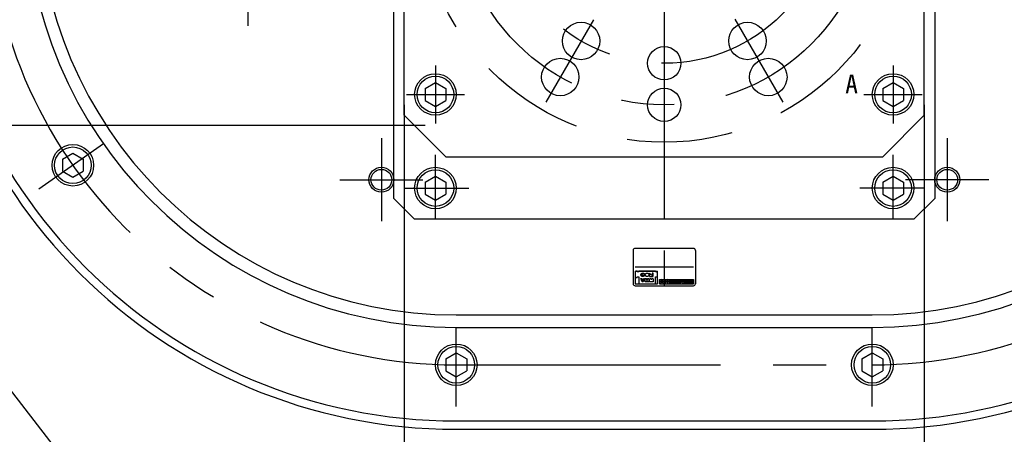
# Model space of a CAD drawing. Extents: x 0 to 564, y 0 to 400.
# Tile 4 of 10: x 94 to 213, y 265 to 315. Entities that reach past the tile are written whole.
import ezdxf

# ---------------------------------------------------------------- set-up
doc = ezdxf.new("R2010")
doc.units = 0
doc.linetypes.add('CENTER', pattern=[50.8, 31.75, -6.35, 6.35, -6.35])
doc.linetypes.add('DASHED', pattern=[19.05, 12.7, -6.35])
doc.layers.get('0').update_dxf_attribs({"linetype": 'CONTINUOUS'})
doc.layers.get('DEFPOINTS').update_dxf_attribs({"linetype": 'CONTINUOUS'})
doc.layers.add('支柱A', color=10, linetype='CONTINUOUS')
doc.styles.add('MX_DIMTXSTY_3', font='txt.sh', dxfattribs={"width": 1.1, "bigfont": 'extfont'})
doc.styles.add('MX_NOTE_STANDARD', font='txt.sh', dxfattribs={"bigfont": 'extfont'})
doc.dimstyles.new('MXDIMSTYLE', dxfattribs={"dimtxt": 3, "dimasz": 2.5, "dimexe": 1, "dimexo": 1, "dimgap": 1, "dimtad": 1, "dimdsep": 46, "dimtxsty": 'MX_NOTE_STANDARD', "dimblk1": 'OPEN30', "dimblk2": 'OPEN30', "dimsah": 1, "dimcen": 2.5, "dimadec": 0, "dimazin": 0, "dimtfac": 1, "dimtmove": 0, "dimatfit": 3, "dimldrblk": 'OPEN30', "dimfxl": 1, "dimtzin": 0, "dimarcsym": 0})

# ---------------------------------------------------------------- blocks, each defined once
blk = doc.blocks.new('_OPEN30')
at = {"color": 0, "linetype": 'ByBlock', "lineweight": -2}
for p, q in [((-1, 0.267949), (0, 0)), ((0, 0), (-1, -0.267949)), ((0, 0), (-1, 0))]:
    blk.add_line(p, q, dxfattribs=at)
blk = doc.blocks.new('*D42')
at = {"color": 22, "linetype": 'CONTINUOUS'}
for p, q in [((142.943298, 364.590236), (63.353591, 364.590236)), ((64.353591, 302.090236), (64.353591, 364.590236)), ((142.943298, 302.090236), (63.353591, 302.090236))]:
    blk.add_line(p, q, dxfattribs=at)
at = {"layer": 'DEFPOINTS', "color": 0, "linetype": 'CONTINUOUS'}
for p in [(64.353591, 364.590236), (145.443298, 364.590236), (145.443298, 302.090236)]:
    blk.add_point(p, dxfattribs=at)
at = {"color": 22, "linetype": 'CONTINUOUS', "xscale": 2.77, "yscale": 2.77, "zscale": 2.77}
for p, rotation in [((64.353591, 364.590236), 90), ((64.353591, 302.090236), 270)]:
    blk.add_blockref('_OPEN30', p, dxfattribs=dict(at, rotation=rotation))
at = {"color": 22, "linetype": 'CONTINUOUS', "insert": (61.603591, 333.340236), "char_height": 3.5, "attachment_point": 5, "rotation": 90, "line_spacing_factor": 0.72, "style": 'MX_DIMTXSTY_3'}
blk.add_mtext('\\A1;125', dxfattribs=at)
blk = doc.blocks.new('*D44')
at = {"color": 22, "linetype": 'CONTINUOUS'}
for p, q in [((140.443302, 304.590237), (140.443302, 257.402595)), ((202.943302, 304.590237), (202.943302, 257.402595)), ((202.943302, 258.402595), (140.443302, 258.402595))]:
    blk.add_line(p, q, dxfattribs=at)
at = {"layer": 'DEFPOINTS', "color": 0, "linetype": 'CONTINUOUS'}
for p in [(140.443302, 307.090237), (202.943302, 307.090237), (140.443302, 258.402595)]:
    blk.add_point(p, dxfattribs=at)
at = {"color": 22, "linetype": 'CONTINUOUS', "xscale": 2.77, "yscale": 2.77, "zscale": 2.77, "rotation": 180}
blk.add_blockref('_OPEN30', (140.443302, 258.402595), dxfattribs=at)
at = {"color": 22, "linetype": 'CONTINUOUS', "xscale": 2.77, "yscale": 2.77, "zscale": 2.77}
blk.add_blockref('_OPEN30', (202.943302, 258.402595), dxfattribs=at)
at = {"color": 22, "linetype": 'CONTINUOUS', "insert": (171.693302, 261.152595), "char_height": 3.5, "attachment_point": 5, "line_spacing_factor": 0.72, "style": 'MX_DIMTXSTY_3'}
blk.add_mtext('\\A1;125', dxfattribs=at)

msp = doc.modelspace()

# ---------------------------------------------------------------- hatches: boundary and pattern name
at = {"layer": '支柱A', "linetype": 'CONTINUOUS'}
h = msp.add_hatch(color=7, dxfattribs=at)
edge = h.paths.add_edge_path()
edge.add_arc((171.2512, 283.429), 0.1471, 101.631293, 180, ccw=False)
edge.add_arc((171.3926, 282.7416), 0.8489, 78.368707, 101.631293, ccw=False)
edge.add_arc((171.5341, 283.429), 0.1471, 0, 78.368707, ccw=False)
edge.add_line((171.6813, 283.429), (171.6813, 283.3811))
edge.add_line((171.6813, 283.3811), (171.4436, 283.3811))
edge.add_line((171.4436, 283.3811), (171.4436, 283.4807))
edge.add_line((171.4436, 283.4807), (171.3474, 283.4807))
edge.add_line((171.3474, 283.4807), (171.3474, 283.2034))
edge.add_line((171.3474, 283.2034), (171.4436, 283.2034))
edge.add_line((171.4436, 283.2034), (171.4436, 283.3166))
edge.add_line((171.4436, 283.3166), (171.6813, 283.3166))
edge.add_line((171.6813, 283.3166), (171.6813, 283.2518))
edge.add_arc((171.5341, 283.2518), 0.1471, -78.368707, 0, ccw=False)
edge.add_arc((171.3926, 283.9391), 0.8489, 258.368707, 281.631293, ccw=False)
edge.add_arc((171.2512, 283.2518), 0.1471, 180, 258.368707, ccw=False)
edge.add_line((171.104, 283.2518), (171.104, 283.429))
h = msp.add_hatch(color=7, dxfattribs=at)
edge = h.paths.add_edge_path()
edge.add_arc((171.9264, 283.4274), 0.1471, 102.245257, 180, ccw=False)
edge.add_arc((172.0753, 282.7416), 0.8489, 77.754743, 102.245257, ccw=False)
edge.add_arc((172.2241, 283.4274), 0.1471, 0, 77.754743, ccw=False)
edge.add_line((172.3713, 283.4274), (172.3713, 283.2533))
edge.add_arc((172.2241, 283.2533), 0.1471, -77.754743, 0, ccw=False)
edge.add_arc((172.0753, 283.9391), 0.8489, 257.754743, 282.245257, ccw=False)
edge.add_arc((171.9264, 283.2533), 0.1471, 180, 257.754743, ccw=False)
edge.add_line((171.7793, 283.2533), (171.7793, 283.4274))
h.paths.add_polyline_path([(172.1132, 283.4807), (172.0283, 283.4807), (172.0283, 283.2034), (172.1132, 283.2034)])
for points in [[(172.4458, 283.5769), (172.7288, 283.5769), (172.8759, 283.3719), (172.8759, 283.5769), (173.0684, 283.5769), (173.0684, 283.1038), (172.7944, 283.1038), (172.636, 283.3189), (172.636, 283.1038), (172.4458, 283.1038)], [(173.1281, 283.5769), (173.3828, 283.5769), (173.4586, 283.2396), (173.5492, 283.5769), (173.7529, 283.5769), (173.5945, 283.1038), (173.2832, 283.1038)], [(174.461, 283.5769), (174.7406, 283.5769), (174.8334, 283.3845), (174.9398, 283.5769), (175.1933, 283.5769), (175.1933, 283.1038), (174.9499, 283.1038), (174.9499, 283.2679), (174.8651, 283.1038), (174.7406, 283.1038), (174.6376, 283.2911), (174.6376, 283.1038), (174.461, 283.1038)]]:
    msp.add_hatch(color=7, dxfattribs=at).paths.add_polyline_path(points)
h = msp.add_hatch(color=7, dxfattribs=at)
edge = h.paths.add_edge_path()
edge.add_line((173.8163, 283.5769), (174.0709, 283.5769))
edge.add_line((174.0709, 283.5769), (174.0709, 283.217))
edge.add_line((174.0709, 283.217), (174.1592, 283.217))
edge.add_line((174.1592, 283.217), (174.1592, 283.5769))
edge.add_line((174.1592, 283.5769), (174.3709, 283.5769))
edge.add_line((174.3709, 283.5769), (174.3709, 283.251))
edge.add_arc((174.2351, 283.251), 0.1358, -77.524218, 0, ccw=False)
edge.add_arc((174.0798, 283.9527), 0.8546, 259.765702, 282.475782, ccw=False)
edge.add_arc((173.9521, 283.2454), 0.1358, 180, 259.765702, ccw=False)
edge.add_line((173.8163, 283.2454), (173.8163, 283.5769))

# ---------------------------------------------------------------- linework, layer by layer
at = {"layer": '支柱A', "color": 22, "linetype": 'CENTER'}
for p, q in [((171.6933, 368.3402), (171.6933, 290.8402)), ((121.6933, 314.0902), (121.6933, 345.0902)), ((163.1661, 314.8207), (157.4433, 304.9085)), ((180.1899, 314.8737), (185.9433, 304.9085)), ((137.6933, 300.5902), (137.6933, 290.5902)), ((205.6933, 300.5902), (205.6933, 290.5902)), ((104.3022, 299.9077), (96.5202, 294.4587)), ((132.6933, 295.5902), (142.6933, 295.5902)), ((210.6933, 295.5902), (200.6933, 295.5902)), ((146.6933, 268.3402), (146.6933, 277.8402)), ((196.6933, 268.3402), (196.6933, 277.8402)), ((146.6933, 273.3402), (196.6933, 273.3402))]:
    msp.add_line(p, q, dxfattribs=at)
at = {"layer": '支柱A', "color": 12, "linetype": 'CONTINUOUS'}
for p, q in [((139.1933, 293.3402), (139.1933, 365.8402)), ((204.1933, 365.8402), (204.1933, 293.3402)), ((139.1933, 293.3402), (141.6933, 290.8402)), ((201.6933, 290.8402), (204.1933, 293.3402)), ((201.6933, 290.8402), (141.6933, 290.8402))]:
    msp.add_line(p, q, dxfattribs=at)
at = {"layer": '支柱A', "color": 254, "linetype": 'CONTINUOUS'}
for p, q in [((140.4433, 303.3402), (140.4433, 355.8402)), ((202.9433, 303.3402), (202.9433, 355.8402)), ((142.9433, 306.5619), (144.1933, 307.2836)), ((142.9433, 306.5619), (142.9433, 305.1185)), ((144.1933, 307.2836), (145.4433, 306.5619)), ((145.4433, 306.5619), (145.4433, 305.1185)), ((197.9433, 306.5619), (199.1933, 307.2836)), ((197.9433, 306.5619), (197.9433, 305.1185)), ((199.1933, 307.2836), (200.4433, 306.5619)), ((200.4433, 306.5619), (200.4433, 305.1185)), ((142.9433, 305.1185), (144.1933, 304.3969)), ((144.1933, 304.3969), (145.4433, 305.1185)), ((197.9433, 305.1185), (199.1933, 304.3969)), ((199.1933, 304.3969), (200.4433, 305.1185)), ((145.4433, 298.3402), (140.4433, 303.3402)), ((197.9433, 298.3402), (202.9433, 303.3402)), ((99.366, 298.0482), (100.616, 298.7699)), ((100.616, 298.7699), (101.866, 298.0482)), ((145.4433, 298.3402), (197.9433, 298.3402)), ((99.366, 298.0482), (99.366, 296.6049)), ((101.866, 298.0482), (101.866, 296.6049)), ((99.366, 296.6049), (100.616, 295.8832)), ((100.616, 295.8832), (101.866, 296.6049)), ((142.9433, 295.3119), (144.1933, 296.0336)), ((144.1933, 296.0336), (145.4433, 295.3119)), ((197.9433, 295.3119), (199.1933, 296.0336)), ((199.1933, 296.0336), (200.4433, 295.3119)), ((142.9433, 295.3119), (142.9433, 293.8685)), ((145.4433, 295.3119), (145.4433, 293.8685)), ((197.9433, 295.3119), (197.9433, 293.8685)), ((200.4433, 295.3119), (200.4433, 293.8685)), ((142.9433, 293.8685), (144.1933, 293.1469)), ((144.1933, 293.1469), (145.4433, 293.8685)), ((197.9433, 293.8685), (199.1933, 293.1469)), ((199.1933, 293.1469), (200.4433, 293.8685)), ((167.9433, 287.0902), (167.9433, 283.0902)), ((175.1933, 287.3402), (168.1933, 287.3402)), ((175.4433, 287.0902), (175.4433, 283.0902)), ((168.1933, 282.8402), (175.1933, 282.8402)), ((146.6933, 279.3402), (196.6933, 279.3402)), ((146.6933, 277.8402), (196.6933, 277.8402)), ((145.4433, 274.0619), (146.6933, 274.7836)), ((146.6933, 274.7836), (147.9433, 274.0619)), ((195.4433, 274.0619), (196.6933, 274.7836)), ((196.6933, 274.7836), (197.9433, 274.0619)), ((145.4433, 274.0619), (145.4433, 272.6185)), ((147.9433, 274.0619), (147.9433, 272.6185)), ((195.4433, 274.0619), (195.4433, 272.6185)), ((197.9433, 274.0619), (197.9433, 272.6185)), ((145.4433, 272.6185), (146.6933, 271.8969)), ((146.6933, 271.8969), (147.9433, 272.6185)), ((195.4433, 272.6185), (196.6933, 271.8969)), ((196.6933, 271.8969), (197.9433, 272.6185)), ((146.6933, 266.5902), (196.6933, 266.5902)), ((146.6933, 265.5902), (196.6933, 265.5902))]:
    msp.add_line(p, q, dxfattribs=at)
at = {"layer": '支柱A', "color": 7, "linetype": 'CENTER'}
for p, q in [((144.1933, 309.3402), (144.1933, 302.3402)), ((199.1933, 309.3402), (199.1933, 302.3402)), ((140.6933, 305.8402), (147.6933, 305.8402)), ((195.6933, 305.8402), (202.6933, 305.8402)), ((144.1933, 290.8402), (144.1933, 298.5902)), ((199.1933, 290.8402), (199.1933, 298.5902)), ((140.4433, 294.5902), (148.1933, 294.5902)), ((202.9433, 294.5902), (195.1933, 294.5902)), ((171.6933, 287.0902), (171.6933, 282.8402)), ((175.1933, 285.0902), (168.1933, 285.0902))]:
    msp.add_line(p, q, dxfattribs=at)
at = {"layer": '支柱A', "color": 7, "linetype": 'DASHED'}
for p, q in [((168.1933, 284.5902), (168.1933, 283.0902)), ((168.1933, 284.5902), (170.8719, 284.5902)), ((170.8719, 283.0902), (170.8719, 284.5902)), ((168.1933, 283.0902), (170.8719, 283.0902)), ((171.104, 283.5905), (175.1933, 283.5905)), ((171.104, 283.0902), (171.104, 283.5905)), ((171.104, 283.0902), (175.1933, 283.0902)), ((175.1933, 283.5905), (175.1933, 283.0902)), ((175.1933, 283.0902), (175.1933, 283.5905)), ((175.1933, 283.0902), (175.1933, 283.545))]:
    msp.add_line(p, q, dxfattribs=at)
at = {"layer": '支柱A', "color": 110, "linetype": 'CONTINUOUS'}
for p, q in [((171.104, 283.429), (171.104, 283.2518)), ((171.3474, 283.4807), (171.4436, 283.4807)), ((171.3474, 283.2034), (171.3474, 283.4807)), ((171.4436, 283.2034), (171.3474, 283.2034)), ((171.4436, 283.4807), (171.4436, 283.3811)), ((171.4436, 283.3811), (171.6813, 283.3811)), ((171.6813, 283.3166), (171.4436, 283.3166)), ((171.4436, 283.3166), (171.4436, 283.2034)), ((171.6813, 283.3811), (171.6813, 283.429)), ((171.6813, 283.2518), (171.6813, 283.3166)), ((171.7793, 283.2533), (171.7793, 283.4274)), ((172.1132, 283.4807), (172.0283, 283.4807)), ((172.0283, 283.4807), (172.0283, 283.2034)), ((172.0283, 283.2034), (172.1132, 283.2034)), ((172.1132, 283.2034), (172.1132, 283.4807)), ((172.3713, 283.4274), (172.3713, 283.2533)), ((172.4458, 283.5769), (172.4458, 283.1038)), ((172.4458, 283.5769), (172.7288, 283.5769)), ((172.4458, 283.1038), (172.636, 283.1038)), ((172.7944, 283.1038), (172.636, 283.3189)), ((172.636, 283.1038), (172.636, 283.3189)), ((172.7288, 283.5769), (172.8759, 283.3719)), ((173.0684, 283.1038), (172.7944, 283.1038)), ((173.0684, 283.5769), (172.8759, 283.5769)), ((172.8759, 283.5769), (172.8759, 283.3719)), ((173.0684, 283.5769), (173.0684, 283.1038)), ((173.1281, 283.5769), (173.2832, 283.1038)), ((173.1281, 283.5769), (173.3828, 283.5769)), ((173.2832, 283.1038), (173.5945, 283.1038)), ((173.3828, 283.5769), (173.4586, 283.2396)), ((173.4586, 283.2396), (173.5492, 283.5769)), ((173.7529, 283.5769), (173.5492, 283.5769)), ((173.5945, 283.1038), (173.7529, 283.5769)), ((173.8163, 283.2454), (173.8163, 283.5769)), ((173.8163, 283.5769), (174.0709, 283.5769)), ((174.0709, 283.217), (174.0709, 283.5769)), ((174.1592, 283.217), (174.0709, 283.217)), ((174.1592, 283.5769), (174.3709, 283.5769)), ((174.1592, 283.5769), (174.1592, 283.217)), ((174.3709, 283.5769), (174.3709, 283.251)), ((174.461, 283.5769), (174.461, 283.1038)), ((174.7406, 283.5769), (174.461, 283.5769)), ((174.461, 283.1038), (174.6409, 283.1038)), ((174.6376, 283.2911), (174.7406, 283.1038)), ((174.6376, 283.1038), (174.6376, 283.2911)), ((174.7406, 283.5769), (174.8334, 283.3845)), ((174.8651, 283.1038), (174.7406, 283.1038)), ((174.8334, 283.3845), (174.9398, 283.5769)), ((174.8651, 283.1038), (174.9499, 283.2679)), ((175.1933, 283.5769), (174.9398, 283.5769)), ((174.9499, 283.1038), (174.9499, 283.2679)), ((174.9499, 283.1038), (175.1933, 283.1038)), ((175.1933, 283.1038), (175.1933, 283.5769))]:
    msp.add_line(p, q, dxfattribs=at)
at = {"layer": '支柱A', "color": 7, "linetype": 'CONTINUOUS'}
for points in [[(169.9319, 284.3759), (169.9319, 283.9473), (170.3605, 283.9473)], [(170.2394, 284.3759), (170.2394, 284.3552), (170.2394, 284.3346), (170.2394, 284.2796), (170.2394, 284.2403), (170.2394, 284.1403), (170.3605, 284.0192), (170.3605, 284.2403), (170.3605, 284.2796), (170.3605, 284.3346), (170.3605, 284.3552), (170.3605, 284.3759)], [(168.8873, 283.7331), (169.0138, 283.7331), (169.1024, 283.4544), (169.193, 283.7331), (169.3159, 283.7331), (169.1701, 283.3045), (169.0372, 283.3045)], [(169.3974, 283.7328), (169.5499, 283.7328), (169.5499, 283.5361), (169.6729, 283.5361), (169.6729, 283.7328), (169.8255, 283.7328), (169.8255, 283.3048), (169.3974, 283.3048)]]:
    msp.add_lwpolyline(points, close=True, dxfattribs=at)
at = {"layer": '支柱A', "color": 7, "linetype": 'DASHED'}
msp.add_circle((171.6933, 329.5902), 29.5, dxfattribs=at)
at = {"layer": '支柱A', "color": 22, "linetype": 'CENTER'}
for radius in [25, 20]:
    msp.add_circle((171.6933, 329.5902), radius, dxfattribs=at)
at = {"layer": '支柱A', "color": 254, "linetype": 'CONTINUOUS'}
for centre, radius in [((161.6933, 312.2697), 2.25), ((181.6933, 312.2697), 2.25), ((171.6933, 309.5902), 2), ((159.1933, 307.9396), 2.25), ((184.1933, 307.9396), 2.25), ((144.1933, 305.8402), 2.5), ((144.1933, 305.8402), 2.2), ((199.1933, 305.8402), 2.5), ((199.1933, 305.8402), 2.2), ((171.6933, 304.5902), 2), ((100.616, 297.3266), 2.5), ((100.616, 297.3266), 2.2), ((144.1933, 294.5902), 2.5), ((199.1933, 294.5902), 2.5), ((137.6933, 295.5902), 1.25), ((144.1933, 294.5902), 2.2), ((199.1933, 294.5902), 2.2), ((205.6933, 295.5902), 1.25), ((146.6933, 273.3402), 2.5), ((196.6933, 273.3402), 2.5), ((146.6933, 273.3402), 2.2), ((196.6933, 273.3402), 2.2)]:
    msp.add_circle(centre, radius, dxfattribs=at)
at = {"layer": '支柱A', "color": 7, "linetype": 'CONTINUOUS'}
for centre in [(137.6933, 295.5902), (205.6933, 295.5902)]:
    msp.add_circle(centre, 1.5, dxfattribs=at)
at = {"layer": '支柱A', "color": 254, "linetype": 'CONTINUOUS'}
for centre, radius, start, end in [((146.6933, 329.5902), 64, 90, 270), ((196.6933, 329.5902), 64, 270, 90), ((146.6933, 329.5902), 63, 90, 270), ((196.6933, 329.5902), 63, 270, 90), ((146.6933, 329.5902), 51.75, 90, 270), ((196.6933, 329.5902), 51.75, 270, 90), ((146.6933, 329.5902), 50.25, 90, 270), ((196.6933, 329.5902), 50.25, 270, 90), ((168.1933, 287.0902), 0.25, 90, 180), ((175.1933, 287.0902), 0.25, 0, 90), ((168.1933, 283.0902), 0.25, 180, 270), ((175.1933, 283.0902), 0.25, 270, 0)]:
    msp.add_arc(centre, radius, start, end, dxfattribs=at)
at = {"layer": '支柱A', "color": 22, "linetype": 'CENTER'}
for centre, start, end in [((146.6933, 329.5902), 90, 270), ((196.6933, 329.5902), 270, 90)]:
    msp.add_arc(centre, 56.25, start, end, dxfattribs=at)
at = {"layer": '支柱A', "color": 110, "linetype": 'CONTINUOUS'}
for centre, radius, start, end in [((171.2512, 283.429), 0.1471, 101.631293, 180), ((171.2512, 283.2518), 0.1471, 180, 258.368707), ((171.3926, 282.7416), 0.8489, 78.368707, 101.631293), ((171.3926, 283.9391), 0.8489, 258.368707, 281.631293), ((171.5341, 283.429), 0.1471, 0, 78.368707), ((171.5341, 283.2518), 0.1471, 281.631293, 0), ((171.9264, 283.4274), 0.1471, 102.245257, 180), ((171.9264, 283.2533), 0.1471, 180, 257.754743), ((172.0753, 282.7416), 0.8489, 77.754743, 102.245257), ((172.0753, 283.9391), 0.8489, 257.754743, 282.245257), ((172.2241, 283.4274), 0.1471, 0, 77.754743), ((172.2241, 283.2533), 0.1471, 282.245257, 0), ((173.9521, 283.2454), 0.1358, 180, 259.765703), ((174.0798, 283.9527), 0.8546, 259.765703, 282.475783), ((174.2351, 283.251), 0.1358, 282.475783, 0)]:
    msp.add_arc(centre, radius, start, end, dxfattribs=at)
at = {"layer": '支柱A', "color": 7, "linetype": 'CONTINUOUS'}
for points, start_tangent, end_tangent in [([(168.3151, 284.5902), (168.3018, 284.5895), (168.2889, 284.5874), (168.2766, 284.584), (168.2648, 284.5794), (168.2536, 284.5736), (168.2431, 284.5667), (168.2335, 284.5589), (168.2247, 284.55), (168.2168, 284.5404), (168.2099, 284.5299), (168.2041, 284.5188), (168.1995, 284.507), (168.1961, 284.4946), (168.194, 284.4817), (168.1933, 284.4685)], (-0.70710678, -0.70710678), (-0.70710678, -0.70710678)), ([(168.1933, 284.4685), (168.1933, 284.462), (168.1933, 284.4437), (168.1933, 284.4155), (168.1933, 284.379), (168.1933, 284.3363), (168.1933, 284.289), (168.1933, 284.239), (168.1933, 284.1881), (168.1933, 284.1381), (168.1933, 284.0908), (168.1933, 284.0481), (168.1933, 284.0117), (168.1933, 283.9834), (168.1933, 283.9651), (168.1933, 283.9586)], (0, -1), (0, -1)), ([(168.4368, 284.5902), (168.4353, 284.5902), (168.4309, 284.5902), (168.4241, 284.5902), (168.4155, 284.5902), (168.4052, 284.5902), (168.394, 284.5902), (168.382, 284.5902), (168.3699, 284.5902), (168.3579, 284.5902), (168.3466, 284.5902), (168.3364, 284.5902), (168.3277, 284.5902), (168.321, 284.5902), (168.3166, 284.5902), (168.3151, 284.5902)], (-1, 0), (-1, 0)), ([(168.4368, 284.5179), (168.4368, 284.5189), (168.4368, 284.5214), (168.4368, 284.5255), (168.4368, 284.5306), (168.4368, 284.5367), (168.4368, 284.5434), (168.4368, 284.5505), (168.4368, 284.5577), (168.4368, 284.5648), (168.4368, 284.5715), (168.4368, 284.5775), (168.4368, 284.5827), (168.4368, 284.5867), (168.4368, 284.5893), (168.4368, 284.5902)], (0, 1), (0, 1)), ([(168.6194, 284.5179), (168.6171, 284.5179), (168.6106, 284.5179), (168.6004, 284.5179), (168.5874, 284.5179), (168.5721, 284.5179), (168.5552, 284.5179), (168.5372, 284.5179), (168.519, 284.5179), (168.5011, 284.5179), (168.4842, 284.5179), (168.4688, 284.5179), (168.4558, 284.5179), (168.4457, 284.5179), (168.4391, 284.5179), (168.4368, 284.5179)], (-1, 0), (-1, 0)), ([(170.6284, 284.5902), (170.6028, 284.5902), (170.5307, 284.5902), (170.4194, 284.5902), (170.276, 284.5902), (170.1075, 284.5902), (169.9212, 284.5902), (169.7242, 284.5902), (169.5236, 284.5902), (169.3266, 284.5902), (169.1403, 284.5902), (168.9718, 284.5902), (168.8284, 284.5902), (168.7171, 284.5902), (168.645, 284.5902), (168.6194, 284.5902)], (-1, 0), (-1, 0)), ([(168.6194, 284.5902), (168.6194, 284.5893), (168.6194, 284.5867), (168.6194, 284.5827), (168.6194, 284.5775), (168.6194, 284.5715), (168.6194, 284.5648), (168.6194, 284.5577), (168.6194, 284.5505), (168.6194, 284.5434), (168.6194, 284.5367), (168.6194, 284.5306), (168.6194, 284.5255), (168.6194, 284.5214), (168.6194, 284.5189), (168.6194, 284.5179)], (0, -1), (0, -1)), ([(169.2987, 284.0777), (169.2941, 284.0676), (169.289, 284.0579), (169.2835, 284.0484), (169.2775, 284.0393), (169.271, 284.0305), (169.2642, 284.022), (169.2569, 284.014), (169.2492, 284.0063), (169.2411, 283.999), (169.2327, 283.9921), (169.2239, 283.9856), (169.2147, 283.9796), (169.2053, 283.9741), (169.1955, 283.969), (169.1855, 283.9644), (169.1635, 283.9564), (169.1412, 283.9509), (169.1189, 283.9479), (169.0966, 283.9473), (169.0745, 283.949), (169.0529, 283.9529), (169.0318, 283.959), (169.0114, 283.9672), (168.992, 283.9774), (168.9737, 283.9896), (168.9566, 284.0037), (168.941, 284.0196), (168.927, 284.0373), (168.9148, 284.0567), (168.9045, 284.0777), (168.8965, 284.0997), (168.891, 284.1219), (168.888, 284.1443), (168.8874, 284.1666), (168.889, 284.1887), (168.893, 284.2103), (168.899, 284.2314), (168.9072, 284.2518), (168.9175, 284.2712), (168.9297, 284.2895), (168.9438, 284.3066), (168.9597, 284.3222), (168.9774, 284.3362), (168.9967, 284.3485), (169.0177, 284.3588), (169.0232, 284.361), (169.0286, 284.3631), (169.0341, 284.365), (169.0397, 284.3668), (169.0452, 284.3684), (169.0508, 284.3698), (169.0563, 284.3711), (169.0619, 284.3722), (169.0675, 284.3732), (169.0731, 284.374), (169.0787, 284.3747), (169.0843, 284.3752), (169.0899, 284.3756), (169.0955, 284.3759), (169.101, 284.3759), (169.1177, 284.3753), (169.1341, 284.3734), (169.1503, 284.3703), (169.1662, 284.3659), (169.1817, 284.3604), (169.1967, 284.3536), (169.2111, 284.3458), (169.225, 284.3368), (169.2382, 284.3267), (169.2506, 284.3157), (169.2621, 284.3035), (169.2728, 284.2904), (169.2825, 284.2764), (169.2912, 284.2614), (169.2987, 284.2455)], (-0.09731599, -0.99525353), (-0.09731599, -0.99525353)), ([(169.18, 284.2213), (169.1747, 284.2323), (169.1686, 284.2423), (169.1618, 284.2513), (169.1545, 284.2592), (169.1467, 284.2659), (169.1384, 284.2715), (169.1298, 284.276), (169.1209, 284.2792), (169.1118, 284.2812), (169.1025, 284.282), (169.0932, 284.2815), (169.0839, 284.2797), (169.0747, 284.2766), (169.0656, 284.2721), (169.0568, 284.2662), (169.0485, 284.259), (169.041, 284.2509), (169.0343, 284.242), (169.0284, 284.2322), (169.0234, 284.2218), (169.0192, 284.2107), (169.0158, 284.1992), (169.0134, 284.1873), (169.0119, 284.1752), (169.0113, 284.1628), (169.0117, 284.1504), (169.013, 284.138), (169.0154, 284.1257), (169.0188, 284.1136), (169.0232, 284.1019), (169.0285, 284.0909), (169.0346, 284.0808), (169.0413, 284.0719), (169.0486, 284.064), (169.0565, 284.0573), (169.0647, 284.0517), (169.0734, 284.0472), (169.0823, 284.044), (169.0914, 284.0419), (169.1007, 284.0412), (169.11, 284.0417), (169.1193, 284.0435), (169.1285, 284.0466), (169.1375, 284.0511), (169.1463, 284.057), (169.1491, 284.0592), (169.1518, 284.0615), (169.1545, 284.064), (169.157, 284.0666), (169.1595, 284.0692), (169.1619, 284.072), (169.1643, 284.0749), (169.1665, 284.078), (169.1687, 284.0811), (169.1708, 284.0843), (169.1728, 284.0876), (169.1748, 284.0911), (169.1766, 284.0946), (169.1783, 284.0982), (169.18, 284.1019)], (0.21146728, 0.97738508), (0.21146728, 0.97738508)), ([(169.2987, 284.2455), (169.2972, 284.2452), (169.2929, 284.2443), (169.2864, 284.243), (169.2779, 284.2412), (169.2679, 284.2392), (169.2569, 284.237), (169.2453, 284.2346), (169.2334, 284.2322), (169.2218, 284.2298), (169.2108, 284.2276), (169.2008, 284.2255), (169.1923, 284.2238), (169.1858, 284.2225), (169.1815, 284.2216), (169.18, 284.2213)], (-0.97982848, -0.19984032), (-0.97982848, -0.19984032)), ([(169.18, 284.1019), (169.1815, 284.1016), (169.1858, 284.1007), (169.1923, 284.0994), (169.2008, 284.0976), (169.2108, 284.0956), (169.2218, 284.0934), (169.2334, 284.091), (169.2453, 284.0886), (169.2569, 284.0862), (169.2679, 284.084), (169.2779, 284.0819), (169.2864, 284.0802), (169.2929, 284.0789), (169.2972, 284.078), (169.2987, 284.0777)], (0.97982848, -0.19984032), (0.97982848, -0.19984032)), ([(169.8379, 284.1616), (169.8367, 284.1849), (169.833, 284.2075), (169.827, 284.2292), (169.8189, 284.25), (169.8087, 284.2696), (169.7966, 284.288), (169.7828, 284.305), (169.7673, 284.3205), (169.7503, 284.3343), (169.7319, 284.3464), (169.7123, 284.3566), (169.6915, 284.3647), (169.6698, 284.3707), (169.6472, 284.3744), (169.6239, 284.3756), (169.6006, 284.3744), (169.578, 284.3707), (169.5562, 284.3647), (169.5355, 284.3566), (169.5159, 284.3464), (169.4975, 284.3343), (169.4805, 284.3205), (169.465, 284.305), (169.4511, 284.288), (169.4391, 284.2696), (169.4289, 284.25), (169.4208, 284.2292), (169.4148, 284.2075), (169.4111, 284.1849), (169.4098, 284.1616), (169.4111, 284.1383), (169.4148, 284.1157), (169.4208, 284.0939), (169.4289, 284.0732), (169.4391, 284.0536), (169.4511, 284.0352), (169.465, 284.0182), (169.4805, 284.0027), (169.4975, 283.9888), (169.5159, 283.9768), (169.5355, 283.9666), (169.5562, 283.9585), (169.578, 283.9525), (169.6006, 283.9488), (169.6239, 283.9475), (169.6472, 283.9488), (169.6698, 283.9525), (169.6915, 283.9585), (169.7123, 283.9666), (169.7319, 283.9768), (169.7503, 283.9888), (169.7673, 284.0027), (169.7828, 284.0182), (169.7966, 284.0352), (169.8087, 284.0536), (169.8189, 284.0732), (169.827, 284.0939), (169.833, 284.1157), (169.8367, 284.1383), (169.8379, 284.1616)], (0, 1), (0, 1)), ([(170.6284, 284.5179), (170.6284, 284.5189), (170.6284, 284.5214), (170.6284, 284.5255), (170.6284, 284.5306), (170.6284, 284.5367), (170.6284, 284.5434), (170.6284, 284.5505), (170.6284, 284.5577), (170.6284, 284.5648), (170.6284, 284.5715), (170.6284, 284.5775), (170.6284, 284.5827), (170.6284, 284.5867), (170.6284, 284.5893), (170.6284, 284.5902)], (0, 1), (0, 1)), ([(170.7501, 284.5179), (170.7486, 284.5179), (170.7442, 284.5179), (170.7374, 284.5179), (170.7288, 284.5179), (170.7185, 284.5179), (170.7072, 284.5179), (170.6953, 284.5179), (170.6832, 284.5179), (170.6712, 284.5179), (170.6599, 284.5179), (170.6497, 284.5179), (170.641, 284.5179), (170.6343, 284.5179), (170.6299, 284.5179), (170.6284, 284.5179)], (-1, 0), (-1, 0)), ([(170.8719, 284.3962), (170.8711, 284.4095), (170.8691, 284.4223), (170.8657, 284.4347), (170.861, 284.4465), (170.8552, 284.4576), (170.8484, 284.4681), (170.8405, 284.4778), (170.8317, 284.4866), (170.822, 284.4944), (170.8116, 284.5013), (170.8004, 284.5071), (170.7886, 284.5117), (170.7762, 284.5151), (170.7634, 284.5172), (170.7501, 284.5179)], (-0.70710678, 0.70710678), (-0.70710678, 0.70710678)), ([(170.7501, 283.9092), (170.7634, 283.9099), (170.7762, 283.912), (170.7886, 283.9154), (170.8004, 283.92), (170.8116, 283.9258), (170.822, 283.9327), (170.8317, 283.9405), (170.8405, 283.9494), (170.8484, 283.959), (170.8552, 283.9695), (170.861, 283.9806), (170.8657, 283.9924), (170.8691, 284.0048), (170.8711, 284.0177), (170.8719, 284.0309)], (0.70710678, 0.70710678), (0.70710678, 0.70710678)), ([(170.8719, 284.0309), (170.8719, 284.0356), (170.8719, 284.0487), (170.8719, 284.0689), (170.8719, 284.095), (170.8719, 284.1256), (170.8719, 284.1595), (170.8719, 284.1953), (170.8719, 284.2318), (170.8719, 284.2676), (170.8719, 284.3015), (170.8719, 284.3321), (170.8719, 284.3582), (170.8719, 284.3784), (170.8719, 284.3915), (170.8719, 284.3962)], (0, 1), (0, 1)), ([(168.1933, 283.9586), (168.194, 283.9454), (168.1961, 283.9325), (168.1995, 283.9202), (168.2041, 283.9084), (168.2099, 283.8972), (168.2168, 283.8867), (168.2247, 283.8771), (168.2335, 283.8683), (168.2431, 283.8604), (168.2536, 283.8535), (168.2648, 283.8477), (168.2766, 283.8431), (168.2889, 283.8397), (168.3018, 283.8376), (168.3151, 283.8369)], (0.70710678, -0.70710678), (0.70710678, -0.70710678)), ([(168.3151, 283.8369), (168.3166, 283.8369), (168.321, 283.8369), (168.3277, 283.8369), (168.3364, 283.8369), (168.3466, 283.8369), (168.3579, 283.8369), (168.3699, 283.8369), (168.382, 283.8369), (168.394, 283.8369), (168.4052, 283.8369), (168.4155, 283.8369), (168.4241, 283.8369), (168.4309, 283.8369), (168.4353, 283.8369), (168.4368, 283.8369)], (1, 0), (1, 0)), ([(168.4368, 283.8369), (168.4368, 283.8378), (168.4368, 283.8404), (168.4368, 283.8444), (168.4368, 283.8496), (168.4368, 283.8556), (168.4368, 283.8623), (168.4368, 283.8694), (168.4368, 283.8766), (168.4368, 283.8837), (168.4368, 283.8904), (168.4368, 283.8965), (168.4368, 283.9017), (168.4368, 283.9057), (168.4368, 283.9083), (168.4368, 283.9092)], (0, 1), (0, 1)), ([(168.4368, 283.9092), (168.4391, 283.9092), (168.4457, 283.9092), (168.4558, 283.9092), (168.4688, 283.9092), (168.4842, 283.9092), (168.5011, 283.9092), (168.519, 283.9092), (168.5372, 283.9092), (168.5552, 283.9092), (168.5721, 283.9092), (168.5874, 283.9092), (168.6004, 283.9092), (168.6106, 283.9092), (168.6171, 283.9092), (168.6194, 283.9092)], (1, 0), (1, 0)), ([(168.6194, 283.9092), (168.6194, 283.8987), (168.6194, 283.8694), (168.6194, 283.824), (168.6194, 283.7655), (168.6194, 283.6969), (168.6194, 283.6209), (168.6194, 283.5406), (168.6194, 283.4588), (168.6194, 283.3785), (168.6194, 283.3026), (168.6194, 283.2339), (168.6194, 283.1754), (168.6194, 283.13), (168.6194, 283.1007), (168.6194, 283.0902)], (0, -1), (0, -1)), ([(168.6194, 283.0902), (168.6217, 283.0902), (168.6281, 283.0902), (168.638, 283.0902), (168.6507, 283.0902), (168.6657, 283.0902), (168.6822, 283.0902), (168.6997, 283.0902), (168.7175, 283.0902), (168.735, 283.0902), (168.7515, 283.0902), (168.7665, 283.0902), (168.7792, 283.0902), (168.7891, 283.0902), (168.7955, 283.0902), (168.7977, 283.0902)], (1, 0), (1, 0)), ([(168.7977, 283.0902), (168.7978, 283.0902), (168.798, 283.0902), (168.7984, 283.0902), (168.7989, 283.0902), (168.7994, 283.0902), (168.8, 283.0902), (168.8007, 283.0902), (168.8014, 283.0902), (168.802, 283.0902), (168.8026, 283.0902), (168.8032, 283.0902), (168.8036, 283.0902), (168.804, 283.0902), (168.8042, 283.0902), (168.8043, 283.0902)], (1, 0), (1, 0)), ([(168.8043, 283.0902), (168.8066, 283.0902), (168.8131, 283.0902), (168.8231, 283.0902), (168.8359, 283.0902), (168.8511, 283.0902), (168.8678, 283.0902), (168.8855, 283.0902), (168.9035, 283.0902), (168.9212, 283.0902), (168.9379, 283.0902), (168.953, 283.0902), (168.9659, 283.0902), (168.9759, 283.0902), (168.9823, 283.0902), (168.9846, 283.0902)], (1, 0), (1, 0)), ([(168.9846, 283.0902), (168.9847, 283.0902), (168.985, 283.0902), (168.9854, 283.0902), (168.986, 283.0902), (168.9866, 283.0902), (168.9873, 283.0902), (168.9881, 283.0902), (168.9889, 283.0902), (168.9896, 283.0902), (168.9903, 283.0902), (168.991, 283.0902), (168.9915, 283.0902), (168.992, 283.0902), (168.9922, 283.0902), (168.9923, 283.0902)], (1, 0), (1, 0)), ([(168.9923, 283.0902), (168.9941, 283.0902), (168.9991, 283.0902), (169.0069, 283.0902), (169.0168, 283.0902), (169.0286, 283.0902), (169.0415, 283.0902), (169.0552, 283.0902), (169.0692, 283.0902), (169.0829, 283.0902), (169.0958, 283.0902), (169.1075, 283.0902), (169.1175, 283.0902), (169.1252, 283.0902), (169.1303, 283.0902), (169.132, 283.0902)], (1, 0), (1, 0)), ([(169.132, 283.0902), (169.1326, 283.0902), (169.1343, 283.0902), (169.1369, 283.0902), (169.1403, 283.0902), (169.1443, 283.0902), (169.1486, 283.0902), (169.1533, 283.0902), (169.158, 283.0902), (169.1626, 283.0902), (169.167, 283.0902), (169.171, 283.0902), (169.1743, 283.0902), (169.1769, 283.0902), (169.1786, 283.0902), (169.1792, 283.0902)], (1, 0), (1, 0)), ([(169.1792, 283.0902), (169.181, 283.0902), (169.1861, 283.0902), (169.1939, 283.0902), (169.2039, 283.0902), (169.2157, 283.0902), (169.2288, 283.0902), (169.2426, 283.0902), (169.2567, 283.0902), (169.2705, 283.0902), (169.2835, 283.0902), (169.2953, 283.0902), (169.3054, 283.0902), (169.3132, 283.0902), (169.3183, 283.0902), (169.32, 283.0902)], (1, 0), (1, 0)), ([(169.32, 283.0902), (169.3201, 283.0902), (169.3204, 283.0902), (169.3207, 283.0902), (169.3212, 283.0902), (169.3218, 283.0902), (169.3224, 283.0902), (169.323, 283.0902), (169.3237, 283.0902), (169.3243, 283.0902), (169.3249, 283.0902), (169.3255, 283.0902), (169.326, 283.0902), (169.3263, 283.0902), (169.3266, 283.0902), (169.3266, 283.0902)], (1, 0), (1, 0)), ([(169.3266, 283.0902), (169.3289, 283.0902), (169.3354, 283.0902), (169.3454, 283.0902), (169.3583, 283.0902), (169.3734, 283.0902), (169.3901, 283.0902), (169.4078, 283.0902), (169.4258, 283.0902), (169.4435, 283.0902), (169.4602, 283.0902), (169.4753, 283.0902), (169.4882, 283.0902), (169.4982, 283.0902), (169.5047, 283.0902), (169.5069, 283.0902)], (1, 0), (1, 0)), ([(169.5069, 283.0902), (169.507, 283.0902), (169.5073, 283.0902), (169.5078, 283.0902), (169.5083, 283.0902), (169.5089, 283.0902), (169.5097, 283.0902), (169.5104, 283.0902), (169.5112, 283.0902), (169.5119, 283.0902), (169.5127, 283.0902), (169.5133, 283.0902), (169.5139, 283.0902), (169.5143, 283.0902), (169.5146, 283.0902), (169.5147, 283.0902)], (1, 0), (1, 0)), ([(169.5147, 283.0902), (169.5166, 283.0902), (169.5219, 283.0902), (169.5302, 283.0902), (169.5409, 283.0902), (169.5534, 283.0902), (169.5673, 283.0902), (169.5819, 283.0902), (169.5969, 283.0902), (169.6115, 283.0902), (169.6254, 283.0902), (169.6379, 283.0902), (169.6486, 283.0902), (169.6569, 283.0902), (169.6622, 283.0902), (169.6641, 283.0902)], (1, 0), (1, 0)), ([(169.6641, 283.0902), (169.6646, 283.0902), (169.666, 283.0902), (169.668, 283.0902), (169.6707, 283.0902), (169.6738, 283.0902), (169.6773, 283.0902), (169.681, 283.0902), (169.6847, 283.0902), (169.6884, 283.0902), (169.6919, 283.0902), (169.695, 283.0902), (169.6977, 283.0902), (169.6997, 283.0902), (169.7011, 283.0902), (169.7016, 283.0902)], (1, 0), (1, 0)), ([(169.7016, 283.0902), (169.7035, 283.0902), (169.7089, 283.0902), (169.7172, 283.0902), (169.728, 283.0902), (169.7406, 283.0902), (169.7546, 283.0902), (169.7693, 283.0902), (169.7844, 283.0902), (169.7991, 283.0902), (169.8131, 283.0902), (169.8257, 283.0902), (169.8365, 283.0902), (169.8448, 283.0902), (169.8502, 283.0902), (169.8522, 283.0902)], (1, 0), (1, 0)), ([(169.8522, 283.0902), (169.8522, 283.0902), (169.8525, 283.0902), (169.8528, 283.0902), (169.8533, 283.0902), (169.8539, 283.0902), (169.8545, 283.0902), (169.8551, 283.0902), (169.8558, 283.0902), (169.8564, 283.0902), (169.857, 283.0902), (169.8576, 283.0902), (169.8581, 283.0902), (169.8584, 283.0902), (169.8587, 283.0902), (169.8588, 283.0902)], (1, 0), (1, 0)), ([(169.8588, 283.0902), (169.861, 283.0902), (169.8675, 283.0902), (169.8775, 283.0902), (169.8904, 283.0902), (169.9055, 283.0902), (169.9222, 283.0902), (169.9399, 283.0902), (169.9579, 283.0902), (169.9756, 283.0902), (169.9923, 283.0902), (170.0074, 283.0902), (170.0203, 283.0902), (170.0303, 283.0902), (170.0368, 283.0902), (170.0391, 283.0902)], (1, 0), (1, 0)), ([(169.9322, 283.6292), (169.9322, 283.6315), (169.9324, 283.6337), (169.9327, 283.6359), (169.9331, 283.6381), (169.9337, 283.6403), (169.9343, 283.6424), (169.9351, 283.6445), (169.936, 283.6465), (169.937, 283.6485), (169.938, 283.6505), (169.9392, 283.6523), (169.9405, 283.6542), (169.9419, 283.6559), (169.9434, 283.6576), (169.945, 283.6592)], (0.39529575, 0.9185539), (0.39529575, 0.9185539)), ([(169.9322, 283.3047), (169.9322, 283.3088), (169.9322, 283.3204), (169.9322, 283.3384), (169.9322, 283.3616), (169.9322, 283.3888), (169.9322, 283.4189), (169.9322, 283.4507), (169.9322, 283.4831), (169.9322, 283.515), (169.9322, 283.5451), (169.9322, 283.5723), (169.9322, 283.5955), (169.9322, 283.6135), (169.9322, 283.6251), (169.9322, 283.6292)], (0, 1), (0, 1)), ([(170.3603, 283.3047), (170.3548, 283.3047), (170.3395, 283.3047), (170.3157, 283.3047), (170.2852, 283.3047), (170.2493, 283.3047), (170.2096, 283.3047), (170.1676, 283.3047), (170.1248, 283.3047), (170.0828, 283.3047), (170.0431, 283.3047), (170.0072, 283.3047), (169.9767, 283.3047), (169.953, 283.3047), (169.9376, 283.3047), (169.9322, 283.3047)], (-1, 0), (-1, 0)), ([(169.945, 283.6592), (169.9457, 283.6599), (169.9474, 283.6619), (169.9502, 283.665), (169.9537, 283.6691), (169.9578, 283.6738), (169.9624, 283.679), (169.9672, 283.6846), (169.9722, 283.6902), (169.977, 283.6957), (169.9816, 283.701), (169.9857, 283.7057), (169.9893, 283.7097), (169.992, 283.7129), (169.9938, 283.7149), (169.9944, 283.7156)], (0.65820152, 0.75284179), (0.65820152, 0.75284179)), ([(169.9944, 283.7156), (169.9945, 283.7157), (169.9946, 283.7159), (169.9949, 283.7162), (169.9953, 283.7166), (169.9957, 283.7171), (169.9962, 283.7177), (169.9967, 283.7182), (169.9972, 283.7188), (169.9977, 283.7194), (169.9982, 283.7199), (169.9986, 283.7204), (169.999, 283.7209), (169.9993, 283.7212), (169.9994, 283.7214), (169.9995, 283.7215)], (0.65820152, 0.75284179), (0.65820152, 0.75284179)), ([(169.9995, 283.7215), (169.9998, 283.7217), (170, 283.7219), (170.0003, 283.7222), (170.0005, 283.7224), (170.0008, 283.7226), (170.0011, 283.7229), (170.0013, 283.7231), (170.0016, 283.7233), (170.0019, 283.7235), (170.0021, 283.7238), (170.0024, 283.724), (170.0027, 283.7242), (170.003, 283.7244), (170.0032, 283.7246), (170.0035, 283.7248), (170.0073, 283.7273), (170.0112, 283.7293), (170.0153, 283.7308), (170.0194, 283.7319), (170.0236, 283.7325), (170.0279, 283.7328), (170.0321, 283.7325), (170.0363, 283.7319), (170.0404, 283.7308), (170.0443, 283.7293), (170.0481, 283.7274), (170.0518, 283.7251), (170.0552, 283.7224), (170.0583, 283.7193), (170.0611, 283.7158)], (0.77907937, 0.62692531), (0.77907937, 0.62692531)), ([(170.0391, 283.0902), (170.0392, 283.0902), (170.0394, 283.0902), (170.0399, 283.0902), (170.0404, 283.0902), (170.0411, 283.0902), (170.0418, 283.0902), (170.0425, 283.0902), (170.0433, 283.0902), (170.0441, 283.0902), (170.0448, 283.0902), (170.0454, 283.0902), (170.046, 283.0902), (170.0464, 283.0902), (170.0467, 283.0902), (170.0468, 283.0902)], (1, 0), (1, 0)), ([(170.0468, 283.0902), (170.047, 283.0902), (170.0478, 283.0902), (170.049, 283.0902), (170.0506, 283.0902), (170.0524, 283.0902), (170.0544, 283.0902), (170.0566, 283.0902), (170.0587, 283.0902), (170.0609, 283.0902), (170.0629, 283.0902), (170.0647, 283.0902), (170.0663, 283.0902), (170.0675, 283.0902), (170.0683, 283.0902), (170.0686, 283.0902)], (1, 0), (1, 0)), ([(170.0611, 283.7158), (170.062, 283.7148), (170.0645, 283.712), (170.0683, 283.7077), (170.0731, 283.7021), (170.0789, 283.6956), (170.0852, 283.6883), (170.0919, 283.6807), (170.0988, 283.6729), (170.1055, 283.6652), (170.1118, 283.6579), (170.1176, 283.6514), (170.1224, 283.6458), (170.1262, 283.6415), (170.1287, 283.6387), (170.1296, 283.6377)], (0.65872505, -0.75238375), (0.65872505, -0.75238375)), ([(170.0686, 283.0902), (170.0707, 283.0902), (170.0766, 283.0902), (170.0857, 283.0902), (170.0975, 283.0902), (170.1114, 283.0902), (170.1267, 283.0902), (170.1429, 283.0902), (170.1594, 283.0902), (170.1755, 283.0902), (170.1909, 283.0902), (170.2047, 283.0902), (170.2165, 283.0902), (170.2256, 283.0902), (170.2316, 283.0902), (170.2337, 283.0902)], (1, 0), (1, 0)), ([(170.1296, 283.6377), (170.1304, 283.6367), (170.1312, 283.6357), (170.1322, 283.6348), (170.1331, 283.6339), (170.1341, 283.6331), (170.1352, 283.6324), (170.1363, 283.6318), (170.1374, 283.6312), (170.1386, 283.6307), (170.1398, 283.6302), (170.1411, 283.6299), (170.1423, 283.6296), (170.1436, 283.6294), (170.1449, 283.6293), (170.1462, 283.6292), (170.1475, 283.6293), (170.1488, 283.6294), (170.1501, 283.6296), (170.1514, 283.6299), (170.1526, 283.6302), (170.1538, 283.6307), (170.155, 283.6312), (170.1561, 283.6318), (170.1572, 283.6324), (170.1583, 283.6331), (170.1593, 283.6339), (170.1603, 283.6348), (170.1612, 283.6357), (170.162, 283.6367), (170.1629, 283.6377)], (1, 0), (1, 0)), ([(170.1629, 283.6377), (170.1637, 283.6387), (170.1662, 283.6415), (170.17, 283.6458), (170.1749, 283.6514), (170.1806, 283.6579), (170.1869, 283.6652), (170.1936, 283.6729), (170.2005, 283.6807), (170.2072, 283.6883), (170.2135, 283.6956), (170.2193, 283.7021), (170.2242, 283.7077), (170.228, 283.712), (170.2304, 283.7148), (170.2313, 283.7158)], (0.65872505, 0.75238375), (0.65872505, 0.75238375)), ([(170.2313, 283.7158), (170.2315, 283.7161), (170.2317, 283.7164), (170.2319, 283.7167), (170.2321, 283.717), (170.2323, 283.7172), (170.2326, 283.7175), (170.2328, 283.7178), (170.233, 283.718), (170.2332, 283.7183), (170.2335, 283.7186), (170.2337, 283.7188), (170.2339, 283.7191), (170.2342, 283.7194), (170.2344, 283.7196), (170.2346, 283.7199), (170.2379, 283.723), (170.2414, 283.7256), (170.2451, 283.7279), (170.249, 283.7297), (170.253, 283.7311), (170.2571, 283.7321), (170.2613, 283.7326), (170.2656, 283.7327), (170.2698, 283.7324), (170.2739, 283.7317), (170.278, 283.7305), (170.282, 283.7289), (170.2858, 283.7268), (170.2895, 283.7244), (170.2929, 283.7215)], (0.65280346, 0.75752732), (0.65280346, 0.75752732)), ([(170.2337, 283.0902), (170.234, 283.0902), (170.2348, 283.0902), (170.2361, 283.0902), (170.2377, 283.0902), (170.2396, 283.0902), (170.2417, 283.0902), (170.244, 283.0902), (170.2463, 283.0902), (170.2485, 283.0902), (170.2506, 283.0902), (170.2525, 283.0902), (170.2542, 283.0902), (170.2555, 283.0902), (170.2563, 283.0902), (170.2566, 283.0902)], (1, 0), (1, 0)), ([(170.2566, 283.0902), (170.2566, 283.0902), (170.2569, 283.0902), (170.2572, 283.0902), (170.2577, 283.0902), (170.2583, 283.0902), (170.2589, 283.0902), (170.2595, 283.0902), (170.2602, 283.0902), (170.2608, 283.0902), (170.2614, 283.0902), (170.262, 283.0902), (170.2625, 283.0902), (170.2628, 283.0902), (170.2631, 283.0902), (170.2632, 283.0902)], (1, 0), (1, 0)), ([(170.2632, 283.0902), (170.2655, 283.0902), (170.2719, 283.0902), (170.2819, 283.0902), (170.2948, 283.0902), (170.3099, 283.0902), (170.3266, 283.0902), (170.3443, 283.0902), (170.3623, 283.0902), (170.38, 283.0902), (170.3967, 283.0902), (170.4118, 283.0902), (170.4247, 283.0902), (170.4347, 283.0902), (170.4412, 283.0902), (170.4435, 283.0902)], (1, 0), (1, 0)), ([(170.2929, 283.7215), (170.293, 283.7214), (170.2932, 283.7212), (170.2934, 283.7209), (170.2938, 283.7204), (170.2942, 283.7199), (170.2947, 283.7194), (170.2952, 283.7188), (170.2957, 283.7182), (170.2962, 283.7177), (170.2967, 283.7171), (170.2971, 283.7166), (170.2975, 283.7162), (170.2978, 283.7159), (170.298, 283.7157), (170.298, 283.7156)], (0.65820152, -0.75284179), (0.65820152, -0.75284179)), ([(170.298, 283.7156), (170.2987, 283.7149), (170.3004, 283.7129), (170.3032, 283.7097), (170.3067, 283.7057), (170.3108, 283.701), (170.3154, 283.6957), (170.3202, 283.6902), (170.3252, 283.6846), (170.33, 283.679), (170.3346, 283.6738), (170.3387, 283.6691), (170.3422, 283.665), (170.345, 283.6619), (170.3467, 283.6599), (170.3474, 283.6592)], (0.65820152, -0.75284179), (0.65820152, -0.75284179)), ([(170.3474, 283.6592), (170.349, 283.6576), (170.3505, 283.6559), (170.3519, 283.6542), (170.3532, 283.6523), (170.3544, 283.6505), (170.3555, 283.6485), (170.3564, 283.6465), (170.3573, 283.6445), (170.3581, 283.6424), (170.3587, 283.6403), (170.3593, 283.6381), (170.3597, 283.6359), (170.36, 283.6337), (170.3602, 283.6315), (170.3603, 283.6292)], (0.39529575, -0.9185539), (0.39529575, -0.9185539)), ([(170.3603, 283.6292), (170.3603, 283.6251), (170.3603, 283.6135), (170.3603, 283.5955), (170.3603, 283.5723), (170.3603, 283.5451), (170.3603, 283.515), (170.3603, 283.4831), (170.3603, 283.4507), (170.3603, 283.4189), (170.3603, 283.3888), (170.3603, 283.3616), (170.3603, 283.3384), (170.3603, 283.3204), (170.3603, 283.3088), (170.3603, 283.3047)], (0, -1), (0, -1)), ([(170.4435, 283.0902), (170.4436, 283.0902), (170.4438, 283.0902), (170.4443, 283.0902), (170.4448, 283.0902), (170.4455, 283.0902), (170.4462, 283.0902), (170.4469, 283.0902), (170.4477, 283.0902), (170.4485, 283.0902), (170.4492, 283.0902), (170.4498, 283.0902), (170.4504, 283.0902), (170.4508, 283.0902), (170.4511, 283.0902), (170.4512, 283.0902)], (1, 0), (1, 0)), ([(170.4512, 283.0902), (170.4534, 283.0902), (170.4598, 283.0902), (170.4696, 283.0902), (170.4822, 283.0902), (170.4971, 283.0902), (170.5135, 283.0902), (170.5309, 283.0902), (170.5486, 283.0902), (170.566, 283.0902), (170.5824, 283.0902), (170.5973, 283.0902), (170.6099, 283.0902), (170.6197, 283.0902), (170.6261, 283.0902), (170.6284, 283.0902)], (1, 0), (1, 0)), ([(170.6284, 283.0902), (170.6284, 283.1007), (170.6284, 283.13), (170.6284, 283.1754), (170.6284, 283.2339), (170.6284, 283.3026), (170.6284, 283.3785), (170.6284, 283.4588), (170.6284, 283.5406), (170.6284, 283.6209), (170.6284, 283.6969), (170.6284, 283.7655), (170.6284, 283.824), (170.6284, 283.8694), (170.6284, 283.8987), (170.6284, 283.9092)], (0, 1), (0, 1)), ([(170.6284, 283.9092), (170.6299, 283.9092), (170.6343, 283.9092), (170.641, 283.9092), (170.6497, 283.9092), (170.6599, 283.9092), (170.6712, 283.9092), (170.6832, 283.9092), (170.6953, 283.9092), (170.7072, 283.9092), (170.7185, 283.9092), (170.7288, 283.9092), (170.7374, 283.9092), (170.7442, 283.9092), (170.7486, 283.9092), (170.7501, 283.9092)], (1, 0), (1, 0))]:
    msp.add_spline(points, degree=3, dxfattribs=dict(at, start_tangent=start_tangent, end_tangent=end_tangent))

# ---------------------------------------------------------------- texts
at = {"layer": '支柱A', "color": 230, "linetype": 'CONTINUOUS', "insert": (193.4362, 308.2239), "char_height": 2.25, "attachment_point": 1, "line_spacing_factor": 0.72}
msp.add_mtext('\\T1.200000;\\A1;A', dxfattribs=at)
at = {"layer": '支柱A', "color": 22, "linetype": 'CONTINUOUS', "insert": (47.365, 274.497), "char_height": 5, "attachment_point": 4, "line_spacing_factor": 0.72}
msp.add_mtext('\\W0.865385;\\A1;内径25ホース接続', dxfattribs=at)

# ---------------------------------------------------------------- dimensions: what is measured, and where the dimension line sits
at = {"layer": '支柱A', "color": 22, "linetype": 'CONTINUOUS'}
dim = msp.add_linear_dim(base=(64.3536, 364.5902), p1=(145.4433, 302.0902), p2=(145.4433, 364.5902), angle=90, text='\\A1;<>', dimstyle='MXDIMSTYLE', override={"dimtxt": 3.5, "dimasz": 2.77, "dimexo": 2.5, "dimlfac": 2, "dimtxsty": 'MX_DIMTXSTY_3', "dimtzin": 8}, dxfattribs=at)
dim.commit()
dim.dimension.update_dxf_attribs({"geometry": '*D42', "text_midpoint": (64.3536, 333.3402), "dimtype": 128})
dim = msp.add_linear_dim(base=(140.4433, 258.4026), p1=(202.9433, 307.0902), p2=(140.4433, 307.0902), text='\\A1;<>', dimstyle='MXDIMSTYLE', override={"dimtxt": 3.5, "dimasz": 2.77, "dimexo": 2.5, "dimlfac": 2, "dimtxsty": 'MX_DIMTXSTY_3', "dimtzin": 8}, dxfattribs=at)
dim.commit()
dim.dimension.update_dxf_attribs({"geometry": '*D44', "text_midpoint": (171.6933, 258.4026), "dimtype": 128})

# ---------------------------------------------------------------- leaders
msp.add_leader([(119.0308, 236.8453), (93.0118, 270.497), (47.365, 270.497)], dimstyle='MXDIMSTYLE', override={"dimasz": 2.77}, dxfattribs=at)

doc.saveas('drawing.dxf')
